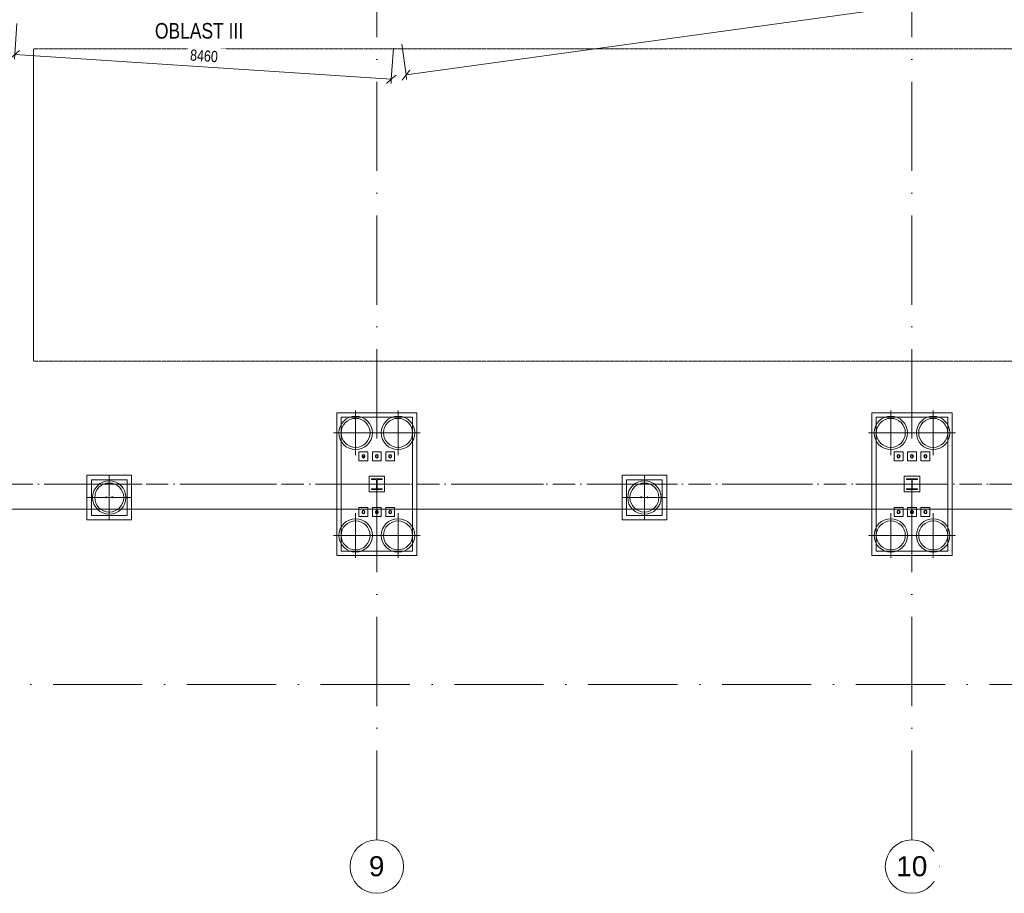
# Model space of a CAD drawing. Header units: millimetres. Extents: x -2694 to 330324, y -17289 to 76899.
# Tile 50 of 142: x 105762 to 127840, y -1426 to 18165. Entities that reach past the tile are written whole.
import ezdxf

# ---------------------------------------------------------------- set-up
doc = ezdxf.new("R2010")
doc.units = ezdxf.units.MM
for name, pattern in [('A_CARA_07', [7, 5, -2]), ('IMPORT-A_CARA_07', [700, 500, -200]), ('IMPORT-A_CARA_15', [760, 500, -130, 0, -130]), ('Čerchovaná 20mm', [3000, 2000, -500, 0, -500])]:
    doc.linetypes.add(name, pattern=pattern)
for name, color, linetype, lineweight in [('02_0_25386_PODLAHA HALY A ZÁKLADY VESTAVKŮ 4_6_2025_dwg', 8, 'Continuous', 9), ('11542_003_OK-HALA_TaO-1_ET_R01_AciS_2025-04-14_sloupy_dwg', 150, 'Continuous', 9), ('CA_KOTY', 3, 'Continuous', 9), ('CA_KOTY-100', 3, 'Continuous', 9), ('CA_OSY', 5, 'IMPORT-A_CARA_15', 13), ('CA_PODLAHA25', 7, 'Continuous', 13), ('CA_POHHRA18', 9, 'Continuous', 9), ('CA_TEXT25', 7, 'Continuous', 9), ('CA_TEXT35', 62, 'Continuous', 9), ('CA_ZAKLADY25', 7, 'Continuous', 13), ('CA_ZAKLADY5', 1, 'Continuous', 25), ('Konstrukční přípoje', 7, 'Continuous', 13), ('SS_HALA_TaO-DODAVKA_STAVEBNI', 140, 'Continuous', 9), ('SS_HALA_TaO-SLOUP', 140, 'Continuous', 9)]:
    doc.layers.add(name, color=color, linetype=linetype, lineweight=lineweight)
doc.styles.add('Arial_1', font='arial.ttf', dxfattribs={"height": 450})
doc.styles.add('Arial_2', font='arial.ttf', dxfattribs={"width": 0.8, "height": 250})
doc.styles.add('Arial_3', font='arial.ttf', dxfattribs={"width": 0.8, "height": 350})
doc.dimstyles.new('HP_Přímá_-_2_5_mm_Ariel', dxfattribs={"dimscale": 304.8, "dimtxt": 255.06485, "dimasz": 0.656168, "dimexe": 0.328084, "dimexo": 0.0625, "dimgap": 0.164042, "dimtad": 1, "dimdec": 0, "dimzin": 0, "dimdsep": 46, "dimtxsty": 'Arial_2', "dimblk1": 'OBLIQUE', "dimblk2": 'OBLIQUE', "dimsah": 1, "dimcen": 0.09, "dimazin": 0, "dimtfac": 1, "dimtdec": 4, "dimtix": 1, "dimtmove": 0, "dimatfit": 3, "dimfxl": 2.296588, "dimfxlon": 1, "dimtvp": 1, "dimtfill": 1, "dimtolj": 1, "dimtzin": 0, "dimarcsym": 2})

# ---------------------------------------------------------------- blocks, each defined once
blk = doc.blocks.new('02_0_25386_PODLAHA HALY A ZÁKLADY VESTAVKŮ 4_6_2025_dwg-2745952-BOURÁNÍ STÁVAJÍCÍCH ZÁKLADOVÝCH PRVKŮ')
at = {"layer": 'CA_OSY', "color": 10}
blk.add_line((2346008, -1789797), (2597271, -1789797), dxfattribs=at)
blk = doc.blocks.new('pilota 600 mm - D_750_650-2142274-BOURÁNÍ STÁVAJÍCÍCH ZÁKLADOVÝCH PRVKŮ')
at = {"layer": 'CA_POHHRA18'}
for q in [(0, 500), (-500, 0), (0, -500), (500, 0)]:
    blk.add_line((0, 0), q, dxfattribs=at)
blk = doc.blocks.new('pilota 600 mm - D_750_650-2142275-BOURÁNÍ STÁVAJÍCÍCH ZÁKLADOVÝCH PRVKŮ')
at = {"layer": 'CA_POHHRA18'}
for q in [(0, 500), (-500, 0), (500, 0), (0, -500)]:
    blk.add_line((0, 0), q, dxfattribs=at)
blk = doc.blocks.new('pilota 600 mm - D_750_650-2142303-BOURÁNÍ STÁVAJÍCÍCH ZÁKLADOVÝCH PRVKŮ')
at = {"layer": 'CA_POHHRA18'}
for q in [(0, 500), (-500, 0), (0, -500), (500, 0)]:
    blk.add_line((0, 0), q, dxfattribs=at)
blk = doc.blocks.new('11542_003_OK-HALA_TaO-1_ET_R01_AciS_2025-04-14_sloupy_dwg-1858929-BOURÁNÍ STÁVAJÍCÍCH ZÁKLADOVÝCH PRVKŮ')
at = {"layer": '11542_003_OK-HALA_TaO-1_ET_R01_AciS_2025-04-14_sloupy_dwg', "color": 140}
for p, q in [((113650, 7870), (113650, 7853)), ((113890, 7870), (113650, 7870)), ((113650, 7853), (113744, 7853)), ((113765, 7832), (113765, 7668)), ((113775, 7668), (113775, 7832)), ((113796, 7853), (113890, 7853)), ((113890, 7853), (113890, 7870)), ((125650, 7870), (125650, 7853)), ((125890, 7870), (125650, 7870)), ((125650, 7853), (125744, 7853)), ((125765, 7832), (125765, 7668)), ((125775, 7668), (125775, 7832)), ((125796, 7853), (125890, 7853)), ((125890, 7853), (125890, 7870)), ((113744, 7647), (113650, 7647)), ((113650, 7647), (113650, 7630)), ((113650, 7630), (113890, 7630)), ((113890, 7647), (113796, 7647)), ((113890, 7630), (113890, 7647)), ((125744, 7647), (125650, 7647)), ((125650, 7647), (125650, 7630)), ((125650, 7630), (125890, 7630)), ((125890, 7647), (125796, 7647)), ((125890, 7630), (125890, 7647))]:
    blk.add_line(p, q, dxfattribs=at)
for centre, radius, start, end in [((113470, 8375), 32, 0, 180), ((113770, 8375), 32, 0, 180), ((114070, 8375), 32, 0, 180), ((125470, 8375), 32, 0, 180), ((125770, 8375), 32, 0, 180), ((126070, 8375), 32, 0, 180), ((113470, 8375), 32, 180, 0), ((113770, 8375), 32, 180, 0), ((114070, 8375), 32, 180, 0), ((125470, 8375), 32, 180, 0), ((125770, 8375), 32, 180, 0), ((126070, 8375), 32, 180, 0), ((113744, 7832), 21, 0, 90), ((113796, 7832), 21, 90, 180), ((125744, 7832), 21, 0, 90), ((125796, 7832), 21, 90, 180), ((113744, 7668), 21, 270, 0), ((113796, 7668), 21, 180, 270), ((125744, 7668), 21, 270, 0), ((125796, 7668), 21, 180, 270), ((107700, 7455), 10, 0, 180), ((107700, 7455), 10, 180, 0), ((107840, 7455), 10, 0, 180), ((107840, 7455), 10, 180, 0), ((119700, 7455), 10, 0, 180), ((119700, 7455), 10, 180, 0), ((119840, 7455), 10, 0, 180), ((119840, 7455), 10, 180, 0), ((113470, 7125), 32, 0, 180), ((113470, 7125), 32, 180, 0), ((113770, 7125), 32, 0, 180), ((113770, 7125), 32, 180, 0), ((114070, 7125), 32, 0, 180), ((114070, 7125), 32, 180, 0), ((125470, 7125), 32, 0, 180), ((125470, 7125), 32, 180, 0), ((125770, 7125), 32, 0, 180), ((125770, 7125), 32, 180, 0), ((126070, 7125), 32, 0, 180), ((126070, 7125), 32, 180, 0)]:
    blk.add_arc(centre, radius, start, end, dxfattribs=at)
at = {"layer": 'SS_HALA_TaO-DODAVKA_STAVEBNI'}
for centre, start, end in [((113470, 8375), 0, 180), ((113770, 8375), 0, 180), ((114070, 8375), 0, 180), ((125470, 8375), 0, 180), ((125770, 8375), 0, 180), ((126070, 8375), 0, 180), ((113470, 8375), 180, 0), ((113770, 8375), 180, 0), ((114070, 8375), 180, 0), ((125470, 8375), 180, 0), ((125770, 8375), 180, 0), ((126070, 8375), 180, 0), ((113470, 7125), 0, 180), ((113470, 7125), 180, 0), ((113770, 7125), 0, 180), ((113770, 7125), 180, 0), ((114070, 7125), 0, 180), ((114070, 7125), 180, 0), ((125470, 7125), 0, 180), ((125470, 7125), 180, 0), ((125770, 7125), 0, 180), ((125770, 7125), 180, 0), ((126070, 7125), 0, 180), ((126070, 7125), 180, 0)]:
    blk.add_arc(centre, 32, start, end, dxfattribs=at)
at = {"layer": 'SS_HALA_TaO-SLOUP'}
for p, q in [((113650, 7870), (113650, 7853)), ((113890, 7870), (113650, 7870)), ((113650, 7853), (113744, 7853)), ((113765, 7832), (113765, 7668)), ((113775, 7668), (113775, 7832)), ((113796, 7853), (113890, 7853)), ((113890, 7853), (113890, 7870)), ((125650, 7870), (125650, 7853)), ((125890, 7870), (125650, 7870)), ((125650, 7853), (125744, 7853)), ((125765, 7832), (125765, 7668)), ((125775, 7668), (125775, 7832)), ((125796, 7853), (125890, 7853)), ((125890, 7853), (125890, 7870)), ((113744, 7647), (113650, 7647)), ((113650, 7647), (113650, 7630)), ((113650, 7630), (113890, 7630)), ((113890, 7647), (113796, 7647)), ((113890, 7630), (113890, 7647)), ((125744, 7647), (125650, 7647)), ((125650, 7647), (125650, 7630)), ((125650, 7630), (125890, 7630)), ((125890, 7647), (125796, 7647)), ((125890, 7630), (125890, 7647))]:
    blk.add_line(p, q, dxfattribs=at)
for centre, radius, start, end in [((113744, 7832), 21, 0, 90), ((113796, 7832), 21, 90, 180), ((125744, 7832), 21, 0, 90), ((125796, 7832), 21, 90, 180), ((113744, 7668), 21, 270, 0), ((113796, 7668), 21, 180, 270), ((125744, 7668), 21, 270, 0), ((125796, 7668), 21, 180, 270), ((107700, 7455), 10, 0, 180), ((107700, 7455), 10, 180, 0), ((107840, 7455), 10, 0, 180), ((107840, 7455), 10, 180, 0), ((119700, 7455), 10, 0, 180), ((119700, 7455), 10, 180, 0), ((119840, 7455), 10, 0, 180), ((119840, 7455), 10, 180, 0)]:
    blk.add_arc(centre, radius, start, end, dxfattribs=at)
blk = doc.blocks.new('M_Šroub HPM-E - 64_E-V286-BOURÁNÍ STÁVAJÍCÍCH ZÁKLADOVÝCH PRVKŮ')
at = {"layer": 'Konstrukční přípoje'}
for p, q in [((-100, -100), (-100, 100)), ((-100, 100), (100, 100)), ((100, 100), (-100, 100)), ((-100, 100), (-100, -100)), ((100, 100), (100, -100)), ((100, -100), (100, 100)), ((100, -100), (-100, -100)), ((-100, -100), (100, -100))]:
    blk.add_line(p, q, dxfattribs=at)
at = {"layer": 'Konstrukční přípoje', "color": 250, "lineweight": 25}
for start, end in [(360, 180), (180, 360)]:
    blk.add_arc((0, 0), 32, start, end, dxfattribs=at)
at = {"layer": 'Konstrukční přípoje'}
for start, end in [(0, 180), (0, 180), (0, 180), (180, 360), (180, 360), (180, 360)]:
    blk.add_arc((0, 0), 32, start, end, dxfattribs=at)
blk = doc.blocks.new('M_Šroub HPM-E - 64_E-V287-BOURÁNÍ STÁVAJÍCÍCH ZÁKLADOVÝCH PRVKŮ')
at = {"layer": 'Konstrukční přípoje', "lineweight": 9}
h = blk.add_hatch(dxfattribs=at)
h.set_pattern_fill('FP_122', color=50, style=0, pattern_type=2)
h.set_pattern_definition([(45, (-113770.05, -7124.87), (-251.4472, 251.4472), []), (45, (-113770.05, -6743.87), (-251.4472, 251.4472), [])])
h.paths.add_polyline_path([(10, -30), (26, -19), (32, 0), (26, 19), (10, 30), (-10, 30), (-26, 19), (-32, 0), (-26, -19), (-10, -30)])
at = {"layer": 'Konstrukční přípoje'}
for p, q in [((100, 100), (-100, 100)), ((-100, 100), (-100, -100)), ((-100, -100), (-100, 100)), ((-100, 100), (100, 100)), ((100, -100), (100, 100)), ((100, 100), (100, -100)), ((-100, -100), (100, -100)), ((100, -100), (-100, -100))]:
    blk.add_line(p, q, dxfattribs=at)
at = {"layer": 'Konstrukční přípoje', "color": 250, "lineweight": 25}
for start, end in [(360, 180), (180, 360)]:
    blk.add_arc((0, 0), 32, start, end, dxfattribs=at)
at = {"layer": 'Konstrukční přípoje'}
for start, end in [(0, 180), (0, 180), (0, 180), (180, 0), (180, 360), (180, 360)]:
    blk.add_arc((0, 0), 32, start, end, dxfattribs=at)
blk = doc.blocks.new('M_Šroub HPM-E - 64_E-V288-BOURÁNÍ STÁVAJÍCÍCH ZÁKLADOVÝCH PRVKŮ')
at = {"layer": 'Konstrukční přípoje', "lineweight": 9}
h = blk.add_hatch(dxfattribs=at)
h.set_pattern_fill('FP_123', color=50, style=0, pattern_type=2)
h.set_pattern_definition([(45, (-114070.05, -8374.87), (-251.4472, 251.4472), []), (45, (-114070.05, -7993.87), (-251.4472, 251.4472), [])])
h.paths.add_polyline_path([(10, -30), (26, -19), (32, 0), (26, 19), (10, 30), (-10, 30), (-26, 19), (-32, 0), (-26, -19), (-10, -30)])
at = {"layer": 'Konstrukční přípoje'}
for p, q in [((-100, -100), (-100, 100)), ((-100, 100), (100, 100)), ((100, 100), (-100, 100)), ((-100, 100), (-100, -100)), ((100, 100), (100, -100)), ((100, -100), (100, 100)), ((100, -100), (-100, -100)), ((-100, -100), (100, -100))]:
    blk.add_line(p, q, dxfattribs=at)
at = {"layer": 'Konstrukční přípoje', "color": 250, "lineweight": 25}
for start, end in [(360, 180), (180, 360)]:
    blk.add_arc((0, 0), 32, start, end, dxfattribs=at)
at = {"layer": 'Konstrukční přípoje'}
for start, end in [(0, 180), (0, 180), (0, 180), (180, 360), (180, 360), (180, 360)]:
    blk.add_arc((0, 0), 32, start, end, dxfattribs=at)
blk = doc.blocks.new('M_Šroub HPM-E - 64_E-V289-BOURÁNÍ STÁVAJÍCÍCH ZÁKLADOVÝCH PRVKŮ')
at = {"layer": 'Konstrukční přípoje'}
for p, q in [((100, 100), (-100, 100)), ((-100, 100), (-100, -100)), ((-100, -100), (-100, 100)), ((-100, 100), (100, 100)), ((100, -100), (100, 100)), ((100, 100), (100, -100)), ((-100, -100), (100, -100)), ((100, -100), (-100, -100))]:
    blk.add_line(p, q, dxfattribs=at)
at = {"layer": 'Konstrukční přípoje', "color": 250, "lineweight": 25}
for start, end in [(360, 180), (180, 360)]:
    blk.add_arc((0, 0), 32, start, end, dxfattribs=at)
at = {"layer": 'Konstrukční přípoje'}
for start, end in [(0, 180), (0, 180), (0, 180), (180, 0), (180, 360), (180, 360)]:
    blk.add_arc((0, 0), 32, start, end, dxfattribs=at)
blk = doc.blocks.new('M_Šroub HPM-E - 64_E-V290-BOURÁNÍ STÁVAJÍCÍCH ZÁKLADOVÝCH PRVKŮ')
at = {"layer": 'Konstrukční přípoje', "lineweight": 9}
h = blk.add_hatch(dxfattribs=at)
h.set_pattern_fill('FP_124', color=50, style=0, pattern_type=2)
h.set_pattern_definition([(45, (-113470.05, -8374.87), (-251.4472, 251.4472), []), (45, (-113470.05, -7993.87), (-251.4472, 251.4472), [])])
h.paths.add_polyline_path([(10, -30), (26, -19), (32, 0), (26, 19), (10, 30), (-10, 30), (-26, 19), (-32, 0), (-26, -19), (-10, -30)])
at = {"layer": 'Konstrukční přípoje'}
for p, q in [((-100, -100), (-100, 100)), ((-100, 100), (100, 100)), ((100, 100), (-100, 100)), ((-100, 100), (-100, -100)), ((100, 100), (100, -100)), ((100, -100), (100, 100)), ((100, -100), (-100, -100)), ((-100, -100), (100, -100))]:
    blk.add_line(p, q, dxfattribs=at)
at = {"layer": 'Konstrukční přípoje', "color": 250, "lineweight": 25}
for start, end in [(360, 180), (180, 360)]:
    blk.add_arc((0, 0), 32, start, end, dxfattribs=at)
at = {"layer": 'Konstrukční přípoje'}
for start, end in [(0, 180), (0, 180), (0, 180), (180, 360), (180, 360), (180, 360)]:
    blk.add_arc((0, 0), 32, start, end, dxfattribs=at)
blk = doc.blocks.new('M_Šroub HPM-E - 64_E-V291-BOURÁNÍ STÁVAJÍCÍCH ZÁKLADOVÝCH PRVKŮ')
at = {"layer": 'Konstrukční přípoje'}
for p, q in [((100, 100), (-100, 100)), ((-100, 100), (-100, -100)), ((-100, -100), (-100, 100)), ((-100, 100), (100, 100)), ((100, -100), (100, 100)), ((100, 100), (100, -100)), ((-100, -100), (100, -100)), ((100, -100), (-100, -100))]:
    blk.add_line(p, q, dxfattribs=at)
at = {"layer": 'Konstrukční přípoje', "color": 250, "lineweight": 25}
for start, end in [(360, 180), (180, 360)]:
    blk.add_arc((0, 0), 32, start, end, dxfattribs=at)
at = {"layer": 'Konstrukční přípoje'}
for start, end in [(0, 180), (0, 180), (0, 180), (180, 0), (180, 360), (180, 360)]:
    blk.add_arc((0, 0), 32, start, end, dxfattribs=at)
blk = doc.blocks.new('M_Šroub HPM-E - 64_E-V292-BOURÁNÍ STÁVAJÍCÍCH ZÁKLADOVÝCH PRVKŮ')
at = {"layer": 'Konstrukční přípoje'}
for p, q in [((-100, -100), (-100, 100)), ((-100, 100), (100, 100)), ((100, 100), (-100, 100)), ((-100, 100), (-100, -100)), ((100, 100), (100, -100)), ((100, -100), (100, 100)), ((100, -100), (-100, -100)), ((-100, -100), (100, -100))]:
    blk.add_line(p, q, dxfattribs=at)
at = {"layer": 'Konstrukční přípoje', "color": 250, "lineweight": 25}
for start, end in [(360, 180), (180, 360)]:
    blk.add_arc((0, 0), 32, start, end, dxfattribs=at)
at = {"layer": 'Konstrukční přípoje'}
for start, end in [(0, 180), (0, 180), (0, 180), (180, 360), (180, 360), (180, 360)]:
    blk.add_arc((0, 0), 32, start, end, dxfattribs=at)
blk = doc.blocks.new('M_Šroub HPM-E - 64_E-V293-BOURÁNÍ STÁVAJÍCÍCH ZÁKLADOVÝCH PRVKŮ')
at = {"layer": 'Konstrukční přípoje', "lineweight": 9}
h = blk.add_hatch(dxfattribs=at)
h.set_pattern_fill('FP_125', color=50, style=0, pattern_type=2)
h.set_pattern_definition([(45, (-125770.05, -7124.87), (-251.4472, 251.4472), []), (45, (-125770.05, -6743.87), (-251.4472, 251.4472), [])])
h.paths.add_polyline_path([(10, -30), (26, -19), (32, 0), (26, 19), (10, 30), (-10, 30), (-26, 19), (-32, 0), (-26, -19), (-10, -30)])
at = {"layer": 'Konstrukční přípoje'}
for p, q in [((100, 100), (-100, 100)), ((-100, 100), (-100, -100)), ((-100, -100), (-100, 100)), ((-100, 100), (100, 100)), ((100, -100), (100, 100)), ((100, 100), (100, -100)), ((-100, -100), (100, -100)), ((100, -100), (-100, -100))]:
    blk.add_line(p, q, dxfattribs=at)
at = {"layer": 'Konstrukční přípoje', "color": 250, "lineweight": 25}
for start, end in [(360, 180), (180, 360)]:
    blk.add_arc((0, 0), 32, start, end, dxfattribs=at)
at = {"layer": 'Konstrukční přípoje'}
for start, end in [(0, 180), (0, 180), (0, 180), (180, 0), (180, 360), (180, 360)]:
    blk.add_arc((0, 0), 32, start, end, dxfattribs=at)
blk = doc.blocks.new('M_Šroub HPM-E - 64_E-V294-BOURÁNÍ STÁVAJÍCÍCH ZÁKLADOVÝCH PRVKŮ')
at = {"layer": 'Konstrukční přípoje', "lineweight": 9}
h = blk.add_hatch(dxfattribs=at)
h.set_pattern_fill('FP_126', color=50, style=0, pattern_type=2)
h.set_pattern_definition([(45, (-126070.05, -8374.87), (-251.4472, 251.4472), []), (45, (-126070.05, -7993.87), (-251.4472, 251.4472), [])])
h.paths.add_polyline_path([(10, -30), (26, -19), (32, 0), (26, 19), (10, 30), (-10, 30), (-26, 19), (-32, 0), (-26, -19), (-10, -30)])
at = {"layer": 'Konstrukční přípoje'}
for p, q in [((-100, -100), (-100, 100)), ((-100, 100), (100, 100)), ((100, 100), (-100, 100)), ((-100, 100), (-100, -100)), ((100, 100), (100, -100)), ((100, -100), (100, 100)), ((100, -100), (-100, -100)), ((-100, -100), (100, -100))]:
    blk.add_line(p, q, dxfattribs=at)
at = {"layer": 'Konstrukční přípoje', "color": 250, "lineweight": 25}
for start, end in [(360, 180), (180, 360)]:
    blk.add_arc((0, 0), 32, start, end, dxfattribs=at)
at = {"layer": 'Konstrukční přípoje'}
for start, end in [(0, 180), (0, 180), (0, 180), (180, 360), (180, 360), (180, 360)]:
    blk.add_arc((0, 0), 32, start, end, dxfattribs=at)
blk = doc.blocks.new('M_Šroub HPM-E - 64_E-V295-BOURÁNÍ STÁVAJÍCÍCH ZÁKLADOVÝCH PRVKŮ')
at = {"layer": 'Konstrukční přípoje'}
for p, q in [((100, 100), (-100, 100)), ((-100, 100), (-100, -100)), ((-100, -100), (-100, 100)), ((-100, 100), (100, 100)), ((100, -100), (100, 100)), ((100, 100), (100, -100)), ((-100, -100), (100, -100)), ((100, -100), (-100, -100))]:
    blk.add_line(p, q, dxfattribs=at)
at = {"layer": 'Konstrukční přípoje', "color": 250, "lineweight": 25}
for start, end in [(360, 180), (180, 360)]:
    blk.add_arc((0, 0), 32, start, end, dxfattribs=at)
at = {"layer": 'Konstrukční přípoje'}
for start, end in [(0, 180), (0, 180), (0, 180), (180, 0), (180, 360), (180, 360)]:
    blk.add_arc((0, 0), 32, start, end, dxfattribs=at)
blk = doc.blocks.new('M_Šroub HPM-E - 64_E-V296-BOURÁNÍ STÁVAJÍCÍCH ZÁKLADOVÝCH PRVKŮ')
at = {"layer": 'Konstrukční přípoje'}
for p, q in [((-100, -100), (-100, 100)), ((-100, 100), (100, 100)), ((100, 100), (-100, 100)), ((-100, 100), (-100, -100)), ((100, 100), (100, -100)), ((100, -100), (100, 100)), ((100, -100), (-100, -100)), ((-100, -100), (100, -100))]:
    blk.add_line(p, q, dxfattribs=at)
at = {"layer": 'Konstrukční přípoje', "color": 250, "lineweight": 25}
for start, end in [(360, 180), (180, 360)]:
    blk.add_arc((0, 0), 32, start, end, dxfattribs=at)
at = {"layer": 'Konstrukční přípoje'}
for start, end in [(0, 180), (0, 180), (0, 180), (180, 360), (180, 360), (180, 360)]:
    blk.add_arc((0, 0), 32, start, end, dxfattribs=at)
blk = doc.blocks.new('M_Šroub HPM-E - 64_E-V297-BOURÁNÍ STÁVAJÍCÍCH ZÁKLADOVÝCH PRVKŮ')
at = {"layer": 'Konstrukční přípoje', "lineweight": 9}
h = blk.add_hatch(dxfattribs=at)
h.set_pattern_fill('FP_127', color=50, style=0, pattern_type=2)
h.set_pattern_definition([(45, (-125470.05, -7124.87), (-251.4472, 251.4472), []), (45, (-125470.05, -6743.87), (-251.4472, 251.4472), [])])
h.paths.add_polyline_path([(10, -30), (26, -19), (32, 0), (26, 19), (10, 30), (-10, 30), (-26, 19), (-32, 0), (-26, -19), (-10, -30)])
at = {"layer": 'Konstrukční přípoje'}
for p, q in [((100, 100), (-100, 100)), ((-100, 100), (-100, -100)), ((-100, -100), (-100, 100)), ((-100, 100), (100, 100)), ((100, -100), (100, 100)), ((100, 100), (100, -100)), ((-100, -100), (100, -100)), ((100, -100), (-100, -100))]:
    blk.add_line(p, q, dxfattribs=at)
at = {"layer": 'Konstrukční přípoje', "color": 250, "lineweight": 25}
for start, end in [(360, 180), (180, 360)]:
    blk.add_arc((0, 0), 32, start, end, dxfattribs=at)
at = {"layer": 'Konstrukční přípoje'}
for start, end in [(0, 180), (0, 180), (0, 180), (180, 0), (180, 360), (180, 360)]:
    blk.add_arc((0, 0), 32, start, end, dxfattribs=at)
blk = doc.blocks.new('Osnova - Bublina osnovy 12mm-4850-BOURÁNÍ STÁVAJÍCÍCH ZÁKLADOVÝCH PRVKŮ')
at = {"layer": 'CA_TEXT35'}
blk.add_circle((0, 0), 6, dxfattribs=at)
blk = doc.blocks.new('DIMBLOCK3-BOURÁNÍ STÁVAJÍCÍCH ZÁKLADOVÝCH PRVKŮ')
at = {"layer": 'CA_KOTY-100'}
for p, q in [((153564, 22336), (153468, 23029)), ((153564, 22336), (114425, 16925)), ((153564, 22336), (153478, 22223)), ((153564, 22336), (153649, 22449)), ((153564, 22336), (153577, 22237)), ((114425, 16925), (114329, 17618)), ((114425, 16925), (114510, 17037)), ((114425, 16925), (114340, 16812)), ((114425, 16925), (114439, 16826))]:
    blk.add_line(p, q, dxfattribs=at)
at = {"layer": 'CA_KOTY-100', "color": 0, "insert": (133564, 19949), "char_height": 250, "width": 918.23, "attachment_point": 1, "rotation": 7.8719, "line_spacing_factor": 0.941778, "style": 'Arial_2', "bg_fill": 3, "box_fill_scale": 1.25, "bg_fill_color": 256, "bg_fill_true_color": 13158600, "bg_fill_transparency": 0}
blk.add_mtext('39511', dxfattribs=at)
blk = doc.blocks.new('_Oblique')
at = {"color": 0, "linetype": 'ByBlock', "lineweight": -2}
blk.add_line((-0.5, -0.5), (0.5, 0.5), dxfattribs=at)
blk = doc.blocks.new('DIMBLOCK4-BOURÁNÍ STÁVAJÍCÍCH ZÁKLADOVÝCH PRVKŮ')
at = {"layer": 'CA_KOTY-100'}
for p, q in [((105653, 17382), (105699, 18081)), ((105653, 17382), (105760, 17475)), ((114095, 16831), (114141, 17530)), ((105653, 17382), (105547, 17289)), ((105653, 17382), (105647, 17282)), ((105653, 17382), (114095, 16831)), ((114095, 16831), (113989, 16738)), ((114095, 16831), (114089, 16731)), ((114095, 16831), (114202, 16924))]:
    blk.add_line(p, q, dxfattribs=at)
at = {"layer": 'CA_KOTY-100', "color": 0, "insert": (109593, 17500), "char_height": 250, "width": 734.59, "attachment_point": 1, "rotation": 356.2672, "line_spacing_factor": 0.941778, "style": 'Arial_2', "bg_fill": 3, "box_fill_scale": 1.25, "bg_fill_color": 256, "bg_fill_true_color": 13158600, "bg_fill_transparency": 0}
blk.add_mtext('8460', dxfattribs=at)

msp = doc.modelspace()

# ---------------------------------------------------------------- linework, layer by layer
at = {"layer": 'CA_OSY', "linetype": 'Čerchovaná 20mm', "lineweight": 9}
for p, q in [((113770, -226.2), (113770, 75699.1)), ((125770, -226.2), (125770, 75699.1)), ((-1493.6, 7749.9), (299971.9, 7749.9)), ((-1493.6, 3254.9), (299971.9, 3254.9))]:
    msp.add_line(p, q, dxfattribs=at)
at = {"layer": 'CA_PODLAHA25'}
msp.add_line((205330, 7189.9), (4070, 7189.9), dxfattribs=at)
at = {"layer": 'CA_ZAKLADY25', "color": 240, "linetype": 'A_CARA_07', "lineweight": 9}
for p, q in [((106070, 10509.9), (106070, 17509.9)), ((106070, 17509.9), (130070, 17509.9)), ((130070, 10509.9), (106070, 10509.9))]:
    msp.add_line(p, q, dxfattribs=at)
at = {"layer": 'CA_ZAKLADY25', "lineweight": 9}
for p, q in [((112870, 6149.9), (112870, 9349.9)), ((112870, 9349.9), (114670, 9349.9)), ((114670, 9349.9), (112870, 9349.9)), ((112870, 9349.9), (112870, 6149.9)), ((114670, 9349.9), (114670, 6149.9)), ((114670, 6149.9), (114670, 9349.9)), ((124870, 6149.9), (124870, 9349.9)), ((124870, 9349.9), (126670, 9349.9)), ((126670, 9349.9), (124870, 9349.9)), ((124870, 9349.9), (124870, 6149.9)), ((126670, 9349.9), (126670, 6149.9)), ((126670, 6149.9), (126670, 9349.9)), ((107270, 6949.9), (107270, 7949.9)), ((107270, 7949.9), (108270, 7949.9)), ((108270, 7949.9), (107270, 7949.9)), ((107270, 7949.9), (107270, 6949.9)), ((108270, 7949.9), (108270, 6949.9)), ((108270, 6949.9), (108270, 7949.9)), ((119270, 6949.9), (119270, 7949.9)), ((119270, 7949.9), (120270, 7949.9)), ((120270, 7949.9), (119270, 7949.9)), ((119270, 7949.9), (119270, 6949.9)), ((120270, 7949.9), (120270, 6949.9)), ((120270, 6949.9), (120270, 7949.9)), ((108270, 6949.9), (107270, 6949.9)), ((107270, 6949.9), (108270, 6949.9)), ((120270, 6949.9), (119270, 6949.9)), ((119270, 6949.9), (120270, 6949.9)), ((114670, 6149.9), (112870, 6149.9)), ((112870, 6149.9), (114670, 6149.9)), ((126670, 6149.9), (124870, 6149.9)), ((124870, 6149.9), (126670, 6149.9))]:
    msp.add_line(p, q, dxfattribs=at)
at = {"layer": 'CA_ZAKLADY25'}
for p, q in [((114570, 9249.9), (112970, 9249.9)), ((112970, 9249.9), (112970, 6249.9)), ((112970, 6249.9), (112970, 9249.9)), ((112970, 9249.9), (114570, 9249.9)), ((114570, 6249.9), (114570, 9249.9)), ((114570, 9249.9), (114570, 6249.9)), ((126570, 9249.9), (124970, 9249.9)), ((124970, 9249.9), (124970, 6249.9)), ((124970, 6249.9), (124970, 9249.9)), ((124970, 9249.9), (126570, 9249.9)), ((126570, 6249.9), (126570, 9249.9)), ((126570, 9249.9), (126570, 6249.9)), ((108170, 7849.9), (107370, 7849.9)), ((107370, 7849.9), (107370, 7049.9)), ((107370, 7049.9), (107370, 7849.9)), ((107370, 7849.9), (108170, 7849.9)), ((108170, 7049.9), (108170, 7849.9)), ((108170, 7849.9), (108170, 7049.9)), ((113595, 7924.9), (113945, 7924.9)), ((113595, 7574.9), (113595, 7924.9)), ((113945, 7924.9), (113595, 7924.9)), ((113595, 7924.9), (113595, 7574.9)), ((113945, 7924.9), (113945, 7574.9)), ((113945, 7574.9), (113945, 7924.9)), ((120170, 7849.9), (119370, 7849.9)), ((119370, 7849.9), (119370, 7049.9)), ((119370, 7049.9), (119370, 7849.9)), ((119370, 7849.9), (120170, 7849.9)), ((120170, 7049.9), (120170, 7849.9)), ((120170, 7849.9), (120170, 7049.9)), ((125595, 7924.9), (125945, 7924.9)), ((125595, 7574.9), (125595, 7924.9)), ((125945, 7924.9), (125595, 7924.9)), ((125595, 7924.9), (125595, 7574.9)), ((125945, 7924.9), (125945, 7574.9)), ((125945, 7574.9), (125945, 7924.9)), ((113945, 7574.9), (113595, 7574.9)), ((113595, 7574.9), (113945, 7574.9)), ((125945, 7574.9), (125595, 7574.9)), ((125595, 7574.9), (125945, 7574.9)), ((107370, 7049.9), (108170, 7049.9)), ((108170, 7049.9), (107370, 7049.9)), ((119370, 7049.9), (120170, 7049.9)), ((120170, 7049.9), (119370, 7049.9)), ((112970, 6249.9), (114570, 6249.9)), ((114570, 6249.9), (112970, 6249.9)), ((124970, 6249.9), (126570, 6249.9)), ((126570, 6249.9), (124970, 6249.9))]:
    msp.add_line(p, q, dxfattribs=at)
at = {"layer": 'CA_ZAKLADY25', "lineweight": 9}
for centre, radius, start, end in [((113295, 8899.9), 375, 0, 180), ((113295, 8899.9), 375, 0, 180), ((114245, 8899.9), 375, 0, 180), ((114245, 8899.9), 375, 0, 180), ((125295, 8899.9), 375, 0, 180), ((125295, 8899.9), 375, 0, 180), ((126245, 8899.9), 375, 0, 180), ((126245, 8899.9), 375, 0, 180), ((113295, 8899.9), 325, 90, 270), ((113295, 8899.9), 325, 90, 270), ((113295, 8899.9), 325, 270, 90), ((113295, 8899.9), 325, 270, 90), ((114245, 8899.9), 325, 90, 270), ((114245, 8899.9), 325, 90, 270), ((114245, 8899.9), 325, 270, 90), ((114245, 8899.9), 325, 270, 90), ((125295, 8899.9), 325, 90, 270), ((125295, 8899.9), 325, 90, 270), ((125295, 8899.9), 325, 270, 90), ((125295, 8899.9), 325, 270, 90), ((126245, 8899.9), 325, 90, 270), ((126245, 8899.9), 325, 90, 270), ((126245, 8899.9), 325, 270, 90), ((126245, 8899.9), 325, 270, 90), ((113295, 8899.9), 375, 180, 360), ((113295, 8899.9), 375, 180, 360), ((114245, 8899.9), 375, 180, 0), ((114245, 8899.9), 375, 180, 0), ((125295, 8899.9), 375, 180, 360), ((125295, 8899.9), 375, 180, 360), ((126245, 8899.9), 375, 180, 0), ((126245, 8899.9), 375, 180, 0), ((107770, 7449.9), 375, 0, 180), ((107770, 7449.9), 375, 0, 180), ((107770, 7449.9), 325, 90, 270), ((107770, 7449.9), 325, 90, 270), ((107770, 7449.9), 325, 270, 90), ((107770, 7449.9), 325, 270, 90), ((119770, 7449.9), 375, 0, 180), ((119770, 7449.9), 375, 0, 180), ((119770, 7449.9), 325, 90, 270), ((119770, 7449.9), 325, 90, 270), ((119770, 7449.9), 325, 270, 90), ((119770, 7449.9), 325, 270, 90), ((107770, 7449.9), 375, 180, 0), ((107770, 7449.9), 375, 180, 0), ((119770, 7449.9), 375, 180, 0), ((119770, 7449.9), 375, 180, 0), ((113295, 6599.9), 375, 0, 180), ((113295, 6599.9), 375, 0, 180), ((113295, 6599.9), 325, 90, 270), ((113295, 6599.9), 325, 90, 270), ((113295, 6599.9), 325, 270, 90), ((113295, 6599.9), 325, 270, 90), ((114245, 6599.9), 375, 0, 180), ((114245, 6599.9), 375, 0, 180), ((114245, 6599.9), 325, 90, 270), ((114245, 6599.9), 325, 90, 270), ((114245, 6599.9), 325, 270, 90), ((114245, 6599.9), 325, 270, 90), ((125295, 6599.9), 375, 0, 180), ((125295, 6599.9), 375, 0, 180), ((125295, 6599.9), 325, 90, 270), ((125295, 6599.9), 325, 90, 270), ((125295, 6599.9), 325, 270, 90), ((125295, 6599.9), 325, 270, 90), ((126245, 6599.9), 375, 0, 180), ((126245, 6599.9), 375, 0, 180), ((126245, 6599.9), 325, 90, 270), ((126245, 6599.9), 325, 90, 270), ((126245, 6599.9), 325, 270, 90), ((126245, 6599.9), 325, 270, 90), ((113295, 6599.9), 375, 180, 0), ((113295, 6599.9), 375, 180, 360), ((114245, 6599.9), 375, 180, 0), ((114245, 6599.9), 375, 180, 0), ((125295, 6599.9), 375, 180, 0), ((125295, 6599.9), 375, 180, 360), ((126245, 6599.9), 375, 180, 0), ((126245, 6599.9), 375, 180, 0)]:
    msp.add_arc(centre, radius, start, end, dxfattribs=at)
at = {"layer": 'CA_ZAKLADY5', "color": 240, "linetype": 'A_CARA_07', "lineweight": 9}
for p, q in [((130070, 17509.9), (106070, 17509.9)), ((106070, 17509.9), (106070, 10509.9)), ((106070, 10509.9), (130070, 10509.9))]:
    msp.add_line(p, q, dxfattribs=at)

# ---------------------------------------------------------------- block references
at = {"layer": '02_0_25386_PODLAHA HALY A ZÁKLADY VESTAVKŮ 4_6_2025_dwg', "color": 240, "linetype": 'IMPORT-A_CARA_07'}
msp.add_blockref('02_0_25386_PODLAHA HALY A ZÁKLADY VESTAVKŮ 4_6_2025_dwg-2745952-BOURÁNÍ STÁVAJÍCÍCH ZÁKLADOVÝCH PRVKŮ', (-2306582.6, 1797547.1), dxfattribs=at)
at = {"layer": '11542_003_OK-HALA_TaO-1_ET_R01_AciS_2025-04-14_sloupy_dwg', "color": 140}
msp.add_blockref('11542_003_OK-HALA_TaO-1_ET_R01_AciS_2025-04-14_sloupy_dwg-1858929-BOURÁNÍ STÁVAJÍCÍCH ZÁKLADOVÝCH PRVKŮ', (0, 0), dxfattribs=at)
at = {"layer": 'CA_POHHRA18'}
for name, p in [('pilota 600 mm - D_750_650-2142274-BOURÁNÍ STÁVAJÍCÍCH ZÁKLADOVÝCH PRVKŮ', (113295, 8899.9)), ('pilota 600 mm - D_750_650-2142274-BOURÁNÍ STÁVAJÍCÍCH ZÁKLADOVÝCH PRVKŮ', (125295, 8899.9)), ('pilota 600 mm - D_750_650-2142275-BOURÁNÍ STÁVAJÍCÍCH ZÁKLADOVÝCH PRVKŮ', (113295, 6599.9)), ('pilota 600 mm - D_750_650-2142275-BOURÁNÍ STÁVAJÍCÍCH ZÁKLADOVÝCH PRVKŮ', (125295, 6599.9))]:
    msp.add_blockref(name, p, dxfattribs=at)
at = {"layer": 'CA_POHHRA18', "rotation": 180}
for name, p in [('pilota 600 mm - D_750_650-2142275-BOURÁNÍ STÁVAJÍCÍCH ZÁKLADOVÝCH PRVKŮ', (114245, 8899.9)), ('pilota 600 mm - D_750_650-2142275-BOURÁNÍ STÁVAJÍCÍCH ZÁKLADOVÝCH PRVKŮ', (126245, 8899.9)), ('pilota 600 mm - D_750_650-2142303-BOURÁNÍ STÁVAJÍCÍCH ZÁKLADOVÝCH PRVKŮ', (107770, 7449.9)), ('pilota 600 mm - D_750_650-2142303-BOURÁNÍ STÁVAJÍCÍCH ZÁKLADOVÝCH PRVKŮ', (119770, 7449.9)), ('pilota 600 mm - D_750_650-2142274-BOURÁNÍ STÁVAJÍCÍCH ZÁKLADOVÝCH PRVKŮ', (114245, 6599.9)), ('pilota 600 mm - D_750_650-2142274-BOURÁNÍ STÁVAJÍCÍCH ZÁKLADOVÝCH PRVKŮ', (126245, 6599.9))]:
    msp.add_blockref(name, p, dxfattribs=at)
at = {"layer": 'CA_TEXT35', "xscale": 99.99999999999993, "yscale": 99.99999999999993, "zscale": 99.99999999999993}
for p in [(113770, -826.2), (125770, -826.2)]:
    msp.add_blockref('Osnova - Bublina osnovy 12mm-4850-BOURÁNÍ STÁVAJÍCÍCH ZÁKLADOVÝCH PRVKŮ', p, dxfattribs=at)
at = {"layer": 'Konstrukční přípoje'}
for name, p in [('M_Šroub HPM-E - 64_E-V290-BOURÁNÍ STÁVAJÍCÍCH ZÁKLADOVÝCH PRVKŮ', (113470, 8374.9)), ('M_Šroub HPM-E - 64_E-V286-BOURÁNÍ STÁVAJÍCÍCH ZÁKLADOVÝCH PRVKŮ', (113770, 8374.9)), ('M_Šroub HPM-E - 64_E-V288-BOURÁNÍ STÁVAJÍCÍCH ZÁKLADOVÝCH PRVKŮ', (114070, 8374.9)), ('M_Šroub HPM-E - 64_E-V296-BOURÁNÍ STÁVAJÍCÍCH ZÁKLADOVÝCH PRVKŮ', (125470, 8374.9)), ('M_Šroub HPM-E - 64_E-V292-BOURÁNÍ STÁVAJÍCÍCH ZÁKLADOVÝCH PRVKŮ', (125770, 8374.9)), ('M_Šroub HPM-E - 64_E-V294-BOURÁNÍ STÁVAJÍCÍCH ZÁKLADOVÝCH PRVKŮ', (126070, 8374.9)), ('M_Šroub HPM-E - 64_E-V291-BOURÁNÍ STÁVAJÍCÍCH ZÁKLADOVÝCH PRVKŮ', (113470, 7124.9)), ('M_Šroub HPM-E - 64_E-V287-BOURÁNÍ STÁVAJÍCÍCH ZÁKLADOVÝCH PRVKŮ', (113770, 7124.9)), ('M_Šroub HPM-E - 64_E-V289-BOURÁNÍ STÁVAJÍCÍCH ZÁKLADOVÝCH PRVKŮ', (114070, 7124.9)), ('M_Šroub HPM-E - 64_E-V297-BOURÁNÍ STÁVAJÍCÍCH ZÁKLADOVÝCH PRVKŮ', (125470, 7124.9)), ('M_Šroub HPM-E - 64_E-V293-BOURÁNÍ STÁVAJÍCÍCH ZÁKLADOVÝCH PRVKŮ', (125770, 7124.9)), ('M_Šroub HPM-E - 64_E-V295-BOURÁNÍ STÁVAJÍCÍCH ZÁKLADOVÝCH PRVKŮ', (126070, 7124.9))]:
    msp.add_blockref(name, p, dxfattribs=at)

# ---------------------------------------------------------------- next in the draw order: texts
at = {"layer": 'CA_TEXT25', "insert": (108794.3, 18090.6), "char_height": 350, "width": 2430.716, "attachment_point": 1, "style": 'Arial_3', "bg_fill": 3, "box_fill_scale": 1.25, "bg_fill_color": 256, "bg_fill_true_color": 13158600, "bg_fill_transparency": 0}
msp.add_mtext('OBLAST III', dxfattribs=at)
at = {"layer": 'CA_TEXT35', "char_height": 450, "attachment_point": 1, "style": 'Arial_1', "bg_fill": 3, "box_fill_scale": 1.25, "bg_fill_color": 256, "bg_fill_true_color": 13158600, "bg_fill_transparency": 0}
for s, insert, width in [('\\fArial|b0|i0|c238|p34|;9', (113591.4, -593.6), 424.894), ('10', (125415.9, -593.6), 849.789)]:
    msp.add_mtext(s, dxfattribs=dict(at, insert=insert, width=width))

# ---------------------------------------------------------------- next in the draw order: dimensions: what is measured, and where the dimension line sits
at = {"layer": 'CA_KOTY'}
dim = msp.add_linear_dim(base=(114425.1, 16924.6), p1=(153467.8, 23029.3), p2=(114329.2, 17618), angle=7.87188, dimstyle='HP_Přímá_-_2_5_mm_Ariel', override={"dimpost": '<>', "dimfxl": 39510.858713}, dxfattribs=at)
dim.commit()
dim.dimension.update_dxf_attribs({"geometry": 'DIMBLOCK3-BOURÁNÍ STÁVAJÍCÍCH ZÁKLADOVÝCH PRVKŮ', "text_midpoint": (133970, 19806.3)})

# ---------------------------------------------------------------- next in the draw order: dimensions: what is measured, and where the dimension line sits
dim = msp.add_linear_dim(base=(114095.4, 16831.2), p1=(105698.9, 18080.5), p2=(114141, 17529.7), angle=356.26718, dimstyle='HP_Přímá_-_2_5_mm_Ariel', override={"dimpost": '<>', "dimfxl": 8460}, dxfattribs=at)
dim.commit()
dim.dimension.update_dxf_attribs({"geometry": 'DIMBLOCK4-BOURÁNÍ STÁVAJÍCÍCH ZÁKLADOVÝCH PRVKŮ', "text_midpoint": (109886, 17283.9)})

doc.saveas('drawing.dxf')
